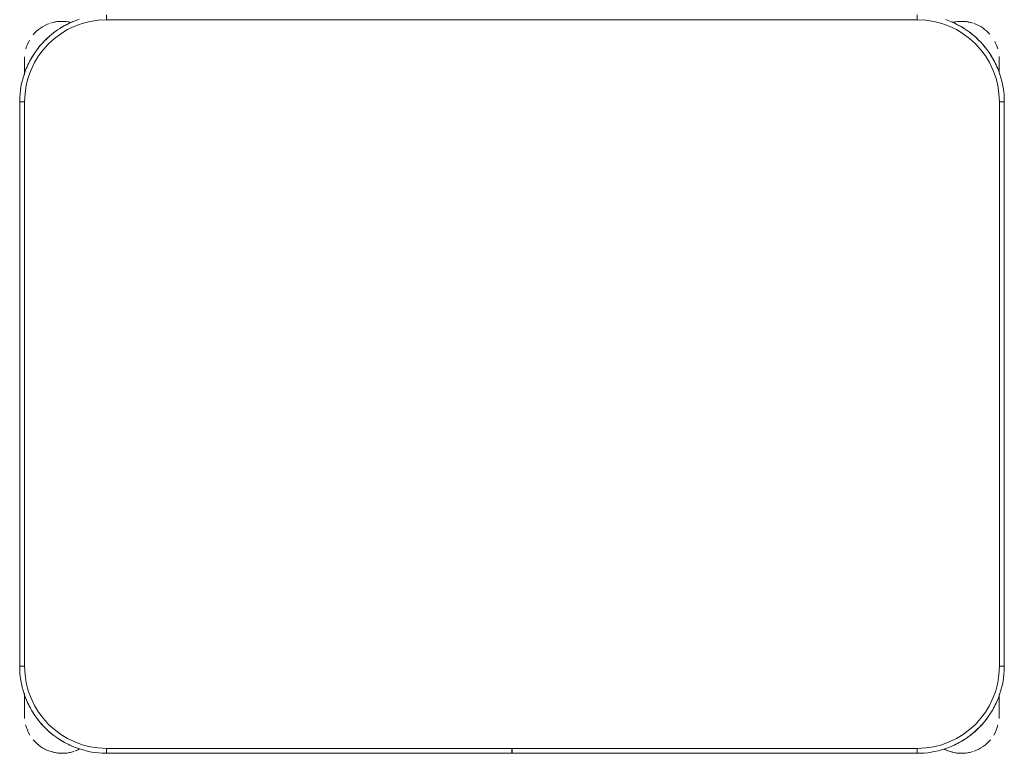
# Model space of a CAD drawing. Header units: metres. Extents: x 3 to 43.5, y -74 to -48.5.
# Tile 120 of 209: x 37.373 to 37.973, y -56.031 to -55.584. Entities that reach past the tile are written whole.
import ezdxf

# ---------------------------------------------------------------- set-up
doc = ezdxf.new("R2010")
doc.units = ezdxf.units.M
doc.layers.add('I-FURN', color=7, linetype='Continuous', lineweight=18)

# ---------------------------------------------------------------- blocks, each defined once
blk = doc.blocks.new('ConjuntoParaAlunoTamanho6 - CJA06_ConjuntoParaAlunoTamanho6-V18-1PAV - FRIGORÍFICA')
at = {"layer": 'I-FURN', "color": 253, "true_color": 0xaaaaaa}
for p, q in [((-0.247, 0.06497), (-0.247, 0.06197)), ((0.247, 0.06497), (0.247, 0.06197)), ((-0.29713, 0.03797), (-0.29713, 0.02828)), ((-0.29713, 0.02878), (-0.29713, 0.03797)), ((0.29687, 0.03797), (0.29687, 0.02961)), ((0.29687, 0.03299), (0.29687, 0.03797)), ((-0.3, 0.01197), (-0.3, -0.33203)), ((-0.3, 0.01197), (-0.297, 0.01197)), ((-0.3, 0.01197), (-0.3, -0.33203)), ((0.3, 0.01197), (0.297, 0.01197)), ((0.3, -0.33203), (0.3, 0.01197)), ((0.3, -0.33203), (0.3, 0.01197)), ((-0.3, -0.33203), (-0.297, -0.33203)), ((0.3, -0.33203), (0.297, -0.33203)), ((-0.29713, -0.34835), (-0.29713, -0.35394)), ((-0.29713, -0.34868), (-0.29713, -0.36203)), ((0.29687, -0.35394), (0.29687, -0.3492)), ((0.29687, -0.36203), (0.29687, -0.34961)), ((-0.29713, -0.35705), (-0.29713, -0.36203)), ((0.29687, -0.36203), (0.29687, -0.35705)), ((-0.247, -0.38503), (-0.247, -0.38203)), ((-0.00005, -0.38203), (-0.00005, -0.38503)), ((0.00005, -0.38503), (0.00005, -0.38203)), ((0.247, -0.38503), (0.247, -0.38203)), ((-0.247, -0.38503), (-0.00005, -0.38503)), ((-0.247, -0.38503), (-0.00005, -0.38503)), ((0.00005, -0.38503), (0.247, -0.38503)), ((0.00005, -0.38503), (0.247, -0.38503))]:
    blk.add_line(p, q, dxfattribs=at)
at = {"layer": 'I-FURN', "color": 253, "true_color": 0xaaaaaa, "flags": 128}
for points in [[(-0.26367, 0.06228), (-0.26567, 0.06157), (-0.26764, 0.06078), (-0.26957, 0.05992), (-0.27147, 0.05898), (-0.27333, 0.05796), (-0.27515, 0.05687), (-0.27693, 0.05571), (-0.27865, 0.05448), (-0.28033, 0.05318), (-0.28195, 0.05181), (-0.28351, 0.05038), (-0.28502, 0.04889), (-0.28647, 0.04734), (-0.28785, 0.04574), (-0.28917, 0.04407), (-0.29042, 0.04236), (-0.2916, 0.0406), (-0.29271, 0.0388), (-0.29374, 0.03695), (-0.29471, 0.03506), (-0.29559, 0.03313), (-0.2964, 0.03117), (-0.29713, 0.02918), (-0.29777, 0.02716), (-0.29834, 0.02512), (-0.29883, 0.02306), (-0.29923, 0.02097), (-0.29955, 0.01888), (-0.29978, 0.01677), (-0.29993, 0.01466), (-0.3, 0.01254), (-0.3, 0.01197)], [(0.247, 0.06197), (0.1235, 0.06197), (0, 0.06197), (-0.1235, 0.06197), (-0.247, 0.06197)], [(-0.247, 0.06197), (-0.1235, 0.06197), (0, 0.06197), (0.1235, 0.06197), (0.247, 0.06197)], [(0.3, 0.01197), (0.29996, 0.01409), (0.29983, 0.0162), (0.29962, 0.01831), (0.29932, 0.02041), (0.29894, 0.0225), (0.29848, 0.02456), (0.29794, 0.02661), (0.29731, 0.02864), (0.2966, 0.03064), (0.29582, 0.03261), (0.29495, 0.03454), (0.29401, 0.03644), (0.29299, 0.0383), (0.2919, 0.04012), (0.29074, 0.04189), (0.28951, 0.04362), (0.28821, 0.04529), (0.28685, 0.04691), (0.28542, 0.04848), (0.28393, 0.04999), (0.28238, 0.05143), (0.28077, 0.05282), (0.27911, 0.05413), (0.2774, 0.05538), (0.27564, 0.05656), (0.27383, 0.05767), (0.27198, 0.05871), (0.27009, 0.05967), (0.26816, 0.06056), (0.2662, 0.06136), (0.26421, 0.06209)], [(-0.29713, 0.03797), (-0.29713, 0.03796), (-0.29713, 0.03792), (-0.29713, 0.03785), (-0.29713, 0.03775), (-0.29713, 0.03763), (-0.29713, 0.03748), (-0.29713, 0.03731), (-0.29713, 0.03711), (-0.29713, 0.03688), (-0.29713, 0.03663), (-0.29713, 0.03635), (-0.29713, 0.03605), (-0.29713, 0.03572), (-0.29713, 0.03537), (-0.29713, 0.035), (-0.29713, 0.03461), (-0.29713, 0.03419), (-0.29713, 0.03375), (-0.29713, 0.03329), (-0.29713, 0.03282), (-0.29713, 0.03232), (-0.29713, 0.0318), (-0.29713, 0.03127), (-0.29713, 0.03072), (-0.29713, 0.03016), (-0.29713, 0.02958), (-0.29713, 0.02898)], [(0.29687, 0.03), (0.29687, 0.03057), (0.29687, 0.03112), (0.29687, 0.03166), (0.29687, 0.03218), (0.29687, 0.03268), (0.29687, 0.03317), (0.29687, 0.03363), (0.29687, 0.03407), (0.29687, 0.0345), (0.29687, 0.0349), (0.29687, 0.03528), (0.29687, 0.03563), (0.29687, 0.03596), (0.29687, 0.03627), (0.29687, 0.03656), (0.29687, 0.03682), (0.29687, 0.03705), (0.29687, 0.03726), (0.29687, 0.03744), (0.29687, 0.0376), (0.29687, 0.03772), (0.29687, 0.03783), (0.29687, 0.0379), (0.29687, 0.03795), (0.29687, 0.03797)], [(-0.297, 0.01197), (-0.297, -0.07403), (-0.297, -0.16003), (-0.297, -0.24603), (-0.297, -0.33203)], [(-0.297, -0.33203), (-0.297, -0.24603), (-0.297, -0.16003), (-0.297, -0.07403), (-0.297, 0.01197)], [(0.297, -0.33203), (0.297, -0.24603), (0.297, -0.16003), (0.297, -0.07403), (0.297, 0.01197)], [(0.297, 0.01197), (0.297, -0.07403), (0.297, -0.16003), (0.297, -0.24603), (0.297, -0.33203)], [(-0.3, -0.33203), (-0.29996, -0.33415), (-0.29983, -0.33627), (-0.29962, -0.33838), (-0.29932, -0.34048), (-0.29894, -0.34256), (-0.29848, -0.34463), (-0.29794, -0.34668), (-0.29731, -0.34871), (-0.2966, -0.3507), (-0.29582, -0.35267), (-0.29495, -0.35461), (-0.29401, -0.35651), (-0.29299, -0.35837), (-0.2919, -0.36019), (-0.29074, -0.36196), (-0.28951, -0.36368), (-0.28821, -0.36536), (-0.28685, -0.36698), (-0.28542, -0.36855), (-0.28393, -0.37005), (-0.28238, -0.3715), (-0.28077, -0.37288), (-0.27911, -0.3742), (-0.2774, -0.37545), (-0.27564, -0.37663), (-0.27383, -0.37774), (-0.27198, -0.37878), (-0.27009, -0.37974), (-0.26816, -0.38062), (-0.2662, -0.38143), (-0.26421, -0.38216), (-0.2622, -0.38281), (-0.26015, -0.38338), (-0.25809, -0.38386), (-0.25601, -0.38426), (-0.25391, -0.38458), (-0.25181, -0.38482), (-0.24969, -0.38497), (-0.24757, -0.38503), (-0.247, -0.38503)], [(0.247, -0.38503), (0.24912, -0.38499), (0.25124, -0.38486), (0.25334, -0.38465), (0.25544, -0.38436), (0.25753, -0.38398), (0.2596, -0.38351), (0.26165, -0.38297), (0.26367, -0.38234), (0.26567, -0.38164), (0.26764, -0.38085), (0.26957, -0.37999), (0.27147, -0.37904), (0.27333, -0.37803), (0.27515, -0.37694), (0.27693, -0.37578), (0.27865, -0.37454), (0.28033, -0.37324), (0.28195, -0.37188), (0.28351, -0.37045), (0.28502, -0.36896), (0.28647, -0.36741), (0.28785, -0.3658), (0.28917, -0.36414), (0.29042, -0.36243), (0.2916, -0.36067), (0.29271, -0.35886), (0.29374, -0.35701), (0.29471, -0.35512), (0.29559, -0.3532), (0.2964, -0.35124), (0.29713, -0.34925), (0.29777, -0.34723), (0.29834, -0.34519), (0.29883, -0.34312), (0.29923, -0.34104), (0.29955, -0.33895), (0.29978, -0.33684), (0.29993, -0.33472), (0.3, -0.33261), (0.3, -0.33203)], [(-0.29713, -0.34907), (-0.29713, -0.34973), (-0.29713, -0.35038), (-0.29713, -0.35102), (-0.29713, -0.35165), (-0.29713, -0.35227), (-0.29713, -0.35288), (-0.29713, -0.35348), (-0.29713, -0.35406), (-0.29713, -0.35463), (-0.29713, -0.35518), (-0.29713, -0.35572), (-0.29713, -0.35624), (-0.29713, -0.35674), (-0.29713, -0.35722), (-0.29713, -0.35769), (-0.29713, -0.35813), (-0.29713, -0.35855), (-0.29713, -0.35895), (-0.29713, -0.35933), (-0.29713, -0.35969), (-0.29713, -0.36002), (-0.29713, -0.36033), (-0.29713, -0.36061), (-0.29713, -0.36087), (-0.29713, -0.36111), (-0.29713, -0.36131), (-0.29713, -0.3615), (-0.29713, -0.36165), (-0.29713, -0.36178), (-0.29713, -0.36188), (-0.29713, -0.36196), (-0.29713, -0.36201), (-0.29713, -0.36203)], [(0.29687, -0.36203), (0.29687, -0.36201), (0.29687, -0.36197), (0.29687, -0.36191), (0.29687, -0.36181), (0.29687, -0.36169), (0.29687, -0.36154), (0.29687, -0.36137), (0.29687, -0.36117), (0.29687, -0.36094), (0.29687, -0.36069), (0.29687, -0.36041), (0.29687, -0.36011), (0.29687, -0.35978), (0.29687, -0.35943), (0.29687, -0.35906), (0.29687, -0.35866), (0.29687, -0.35825), (0.29687, -0.35781), (0.29687, -0.35735), (0.29687, -0.35687), (0.29687, -0.35638), (0.29687, -0.35586), (0.29687, -0.35533), (0.29687, -0.35478), (0.29687, -0.35421), (0.29687, -0.35363), (0.29687, -0.35304), (0.29687, -0.35244), (0.29687, -0.35182), (0.29687, -0.35119), (0.29687, -0.35055), (0.29687, -0.3499)], [(-0.247, -0.38203), (-0.1235, -0.38203), (0, -0.38203), (0.1235, -0.38203), (0.247, -0.38203)], [(-0.00005, -0.38203), (-0.06179, -0.38203), (-0.12353, -0.38203), (-0.18526, -0.38203), (-0.247, -0.38203)], [(0.247, -0.38203), (0.18526, -0.38203), (0.12352, -0.38203), (0.06179, -0.38203), (0.00005, -0.38203)]]:
    blk.add_lwpolyline(points, dxfattribs=at)
at = {"layer": 'I-FURN', "color": 253, "true_color": 0xaaaaaa}
for centre, radius, start, end in [((-0.247, 0.01197), 0.05, 90, 180), ((-0.247, 0.01197), 0.05, 90, 180), ((-0.27413, 0.03797), 0.023, 76.78758, 108), ((-0.27413, 0.03797), 0.023, 76.40434, 104.46692), ((-0.247, 0.01197), 0.053, 112.5, 122.69993), ((0.247, 0.01197), 0.05, 360, 90), ((0.247, 0.01197), 0.05, 0, 90), ((0.247, 0.01197), 0.053, 57.30007, 67.5), ((0.247, 0.01197), 0.053, 57.30007, 67.5), ((0.27387, 0.03797), 0.023, 75.53308, 103.10319), ((0.27387, 0.03797), 0.023, 72, 102.57928), ((-0.27413, 0.03797), 0.023, 109.92744, 140.02309), ((0.247, 0.01197), 0.053, 37.1607, 53.14964), ((0.247, 0.01197), 0.053, 37.1607, 53.14964), ((0.27387, 0.03797), 0.023, 41.01944, 70.30683), ((-0.27413, 0.03797), 0.023, 149.97621, 164.34498), ((-0.247, 0.01197), 0.053, 127.55201, 143.14964), ((0.27387, 0.03797), 0.023, 15.73053, 28.0506), ((-0.27413, 0.03797), 0.023, 176.5669, 180), ((-0.247, 0.01197), 0.053, 147.30007, 157.5), ((0.247, 0.01197), 0.053, 22.5, 32.69993), ((0.247, 0.01197), 0.053, 22.5, 32.69993), ((0.27387, 0.03797), 0.023, 360, 4.00915), ((-0.247, -0.33203), 0.05, 180, 270), ((-0.247, -0.33203), 0.05, 180, 270), ((0.247, -0.33203), 0.05, 270, 360), ((0.247, -0.33203), 0.05, 270, 0), ((-0.247, -0.33203), 0.053, 202.5, 212.69993), ((0.247, -0.33203), 0.053, 327.30007, 337.5), ((0.247, -0.33203), 0.053, 327.30007, 337.5), ((-0.27413, -0.36203), 0.023, 180, 184.41224), ((-0.247, -0.33203), 0.053, 217.1607, 225), ((0.247, -0.33203), 0.053, 315, 323.14964), ((0.247, -0.33203), 0.053, 315, 323.14964), ((0.27387, -0.36203), 0.023, 355.58784, 360), ((-0.27413, -0.36203), 0.023, 194.46313, 211.29748), ((-0.247, -0.33203), 0.053, 225.12742, 233.14964), ((0.247, -0.33203), 0.053, 307.1607, 314.87258), ((0.247, -0.33203), 0.053, 307.1607, 314.87258), ((0.27387, -0.36203), 0.023, 328.70279, 345.53679), ((-0.27413, -0.36203), 0.023, 220.15845, 250.98921), ((-0.247, -0.33203), 0.053, 237.30007, 247.5), ((0.247, -0.33203), 0.053, 292.5, 302.69993), ((0.247, -0.33203), 0.053, 292.5, 302.69993), ((0.27387, -0.36203), 0.023, 289.64716, 320.10645), ((-0.27413, -0.36203), 0.023, 241.29896, 288), ((-0.27413, -0.36203), 0.023, 289.64716, 297.85925), ((0.27387, -0.36203), 0.023, 242.37001, 250.98921), ((0.27387, -0.36203), 0.023, 243.53772, 288), ((-0.27413, -0.36203), 0.023, 255.53308, 284.46692), ((0.27387, -0.36203), 0.023, 255.53308, 284.46692)]:
    blk.add_arc(centre, radius, start, end, dxfattribs=at)
blk = doc.blocks.new('4 GRE - ESCOLA DE CINEMA E AUDIOVISUAL CINE REX R07_rvt-1-1PAV - FRIGORÍFICA')
at = {"layer": 'I-FURN', "color": 253, "lineweight": 18, "true_color": 0xaaaaaa}
blk.add_blockref('ConjuntoParaAlunoTamanho6 - CJA06_ConjuntoParaAlunoTamanho6-V18-1PAV - FRIGORÍFICA', (37.67274, -55.6463), dxfattribs=at)

msp = doc.modelspace()

# ---------------------------------------------------------------- block references
at = {"lineweight": 5}
msp.add_blockref('4 GRE - ESCOLA DE CINEMA E AUDIOVISUAL CINE REX R07_rvt-1-1PAV - FRIGORÍFICA', (0, 0), dxfattribs=at)

doc.saveas('drawing.dxf')
